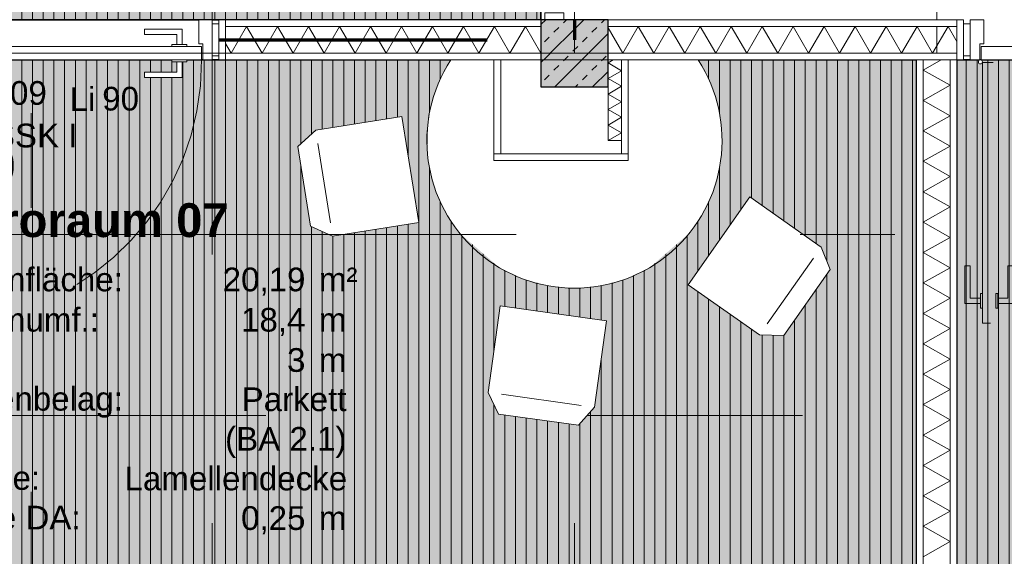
# Model space of a CAD drawing. Header units: metres. Extents: x -167 to 152, y -127 to 99.
# Tile 105 of 225: x -15.57 to -11.9, y -18.07 to -16.07. Entities that reach past the tile are written whole.
import ezdxf
from ezdxf.enums import TextEntityAlignment as Align

# ---------------------------------------------------------------- set-up
doc = ezdxf.new("R2010")
doc.units = ezdxf.units.M
for name, pattern in [('Achsen 01', [5.291531, 3.175, -1.058062, 0.352704, -0.705764]), ('gestrichelt - 01', [2, 1, -1]), ('Raster 01', [2, 1, -1])]:
    doc.linetypes.add(name, pattern=pattern)
for name, color, linetype, lineweight, true_color in [('013_Beton und Stahlbetonarbeiten-000 Sichtbeton-343 Innenstütze', 5, 'Continuous', 5, 0x0000ff), ('031_Metallbauarbeiten-350 Lamellendecke DS', 7, 'Continuous', 35, 0x666666), ('039_Trockenbauarbeiten-340 Dämmung', 7, 'Continuous', 9, 0xc0c0c0), ('AV1-Achsen', 1, 'Achsen 01', 18, 0xff0000), ('AV1-Einrichtung', 7, 'Continuous', 9, 0xa6a6a6), ('AV1-Raster', 7, 'Raster 01', 9, 0xa6a6a6), ('AV1-Stempel-Türnummern', 7, 'Continuous', 100, 0x02abea)]:
    doc.layers.add(name, color=color, linetype=linetype, lineweight=lineweight, true_color=true_color)
for name, color, linetype, lineweight in [('013_Beton und Stahlbetonarbeiten-340 Innenstützen', 7, 'Continuous', 25), ('027_Tischlerarbeiten-340 Innentüren', 7, 'Continuous', 9), ('031_Metallbauarbeiten-340 Innentüren _ Elemente', 7, 'Continuous', 9), ('039_Trockenbauarbeiten-340 Gipskarton', 7, 'Continuous', 9), ('_1.35m (3D)', 7, 'Continuous', 9), ('_GRU (2D)', 7, 'Continuous', 9), ('_OG 1 (2D)', 7, 'Continuous', 9), ('_OG 1 - DS (2D)', 7, 'Continuous', 9), ('AV1-Brandschutzkonzept-Brandschutzkonzept', 7, 'Continuous', 5), ('AV1-Schnitt Achsen', 7, 'Achsen 01', 18), ('AV1-Stempel-Raumstempel', 7, 'Continuous', 9), ('Keine', 7, 'Continuous', 9)]:
    doc.layers.add(name, color=color, linetype=linetype, lineweight=lineweight)
doc.styles.add('Arial', font='arial.ttf')
doc.styles.add('Arial (bold)', font='arialbd.ttf')
pattern_1 = [(90, (0, 0), (0.04, 0), [])]

# ---------------------------------------------------------------- blocks, each defined once
blk = doc.blocks.new('Group-2')
at = {"layer": 'AV1-Raster'}
for p, q in [((-14.85, -22.95), (-14.85, 1.35)), ((-13.5, -22.95), (-13.5, 1.35)), ((-12.15, -22.95), (-12.15, 1.35)), ((1.35, -16.2), (-40.5, -16.2)), ((1.35, -17.55), (-40.5, -17.55))]:
    blk.add_line(p, q, dxfattribs=at)
blk = doc.blocks.new('1.35m (3D)')
at = {"layer": 'AV1-Raster', "color": 7}
blk.add_blockref('Group-2', (0, 0), dxfattribs=at)
blk = doc.blocks.new('OG 1 - DS (2D)')
at = {"layer": '031_Metallbauarbeiten-350 Lamellendecke DS', "linetype": 'Continuous', "lineweight": 0, "transparency": 33554508}
h = blk.add_hatch(color=254, dxfattribs=at)
h.paths.add_polyline_path([(-13.625, -7.975), (-13.625, -5.525), (-25.525, -5.525), (-25.525, -16.075), (-13.625, -16.075)])
h.paths.add_polyline_path([(-16.075, -13.625), (-23.075, -13.625), (-23.075, -7.975), (-16.075, -7.975)])
at = {"layer": '031_Metallbauarbeiten-350 Lamellendecke DS', "linetype": 'Continuous', "lineweight": 9, "transparency": 33554508}
h = blk.add_hatch(dxfattribs=at)
h.set_pattern_fill('Lamellendecke', color=252, style=0, pattern_type=2)
h.set_pattern_definition(pattern_1)
h.paths.add_polyline_path([(-13.625, -7.975), (-13.625, -5.525), (-25.525, -5.525), (-25.525, -16.075), (-13.625, -16.075)])
h.paths.add_polyline_path([(-16.075, -13.625), (-23.075, -13.625), (-23.075, -7.975), (-16.075, -7.975)])
at = {"layer": '031_Metallbauarbeiten-350 Lamellendecke DS', "linetype": 'Continuous', "lineweight": 0, "transparency": 33554508}
for points in [[(-13.8, -16.6), (-13.8, -16.225), (-16.075, -16.225), (-16.075, -21.385), (-12.225, -21.385), (-12.225, -16.225), (-13.3, -16.225), (-13.3, -16.6)], [(-8.175, -21.385), (-8.175, -16.225), (-10.65, -16.225), (-10.65, -16.35), (-10.95, -16.35), (-10.95, -16.225), (-12.075, -16.225), (-12.075, -21.385)]]:
    blk.add_hatch(color=254, dxfattribs=at).paths.add_polyline_path(points)
at = {"layer": '031_Metallbauarbeiten-350 Lamellendecke DS', "linetype": 'Continuous', "lineweight": 9, "transparency": 33554508}
h = blk.add_hatch(dxfattribs=at)
h.set_pattern_fill('Lamellendecke', color=252, style=0, pattern_type=2)
h.set_pattern_definition(pattern_1)
h.paths.add_polyline_path([(-13.8, -16.6), (-13.8, -16.225), (-16.075, -16.225), (-16.075, -21.385), (-12.225, -21.385), (-12.225, -16.225), (-13.3, -16.225), (-13.3, -16.6)])
h = blk.add_hatch(dxfattribs=at)
h.set_pattern_fill('Lamellendecke', color=252, style=0, pattern_type=2)
h.set_pattern_definition(pattern_1)
h.paths.add_polyline_path([(-8.175, -21.385), (-8.175, -16.225), (-10.65, -16.225), (-10.65, -16.35), (-10.95, -16.35), (-10.95, -16.225), (-12.075, -16.225), (-12.075, -21.385)])
at = {"layer": '031_Metallbauarbeiten-350 Lamellendecke DS', "flags": 128}
for points in [[(-13.625, -7.975), (-13.625, -5.525), (-25.525, -5.525), (-25.525, -16.075), (-13.625, -16.075)], [(-13.8, -16.6), (-13.8, -16.225), (-16.075, -16.225), (-16.075, -21.385), (-12.225, -21.385), (-12.225, -16.225), (-13.3, -16.225), (-13.3, -16.6)], [(-8.175, -21.385), (-8.175, -16.225), (-10.65, -16.225), (-10.65, -16.35), (-10.95, -16.35), (-10.95, -16.225), (-12.075, -16.225), (-12.075, -21.385)]]:
    blk.add_lwpolyline(points, close=True, dxfattribs=at)
blk = doc.blocks.new('Group-24')
at = {"layer": '039_Trockenbauarbeiten-340 Dämmung', "transparency": 33554687, "flags": 128}
blk.add_lwpolyline([(-16.525, 13.5), (-16.4961, 13.45), (-16.4673, 13.5), (-16.4384, 13.45), (-16.4095, 13.5), (-16.3807, 13.45), (-16.3518, 13.5), (-16.3229, 13.45), (-16.2941, 13.5), (-16.2652, 13.45), (-16.2363, 13.5), (-16.2075, 13.45), (-16.1786, 13.5), (-16.1497, 13.45), (-16.1209, 13.5), (-16.092, 13.45), (-16.075, 13.4794)], dxfattribs=at)
blk = doc.blocks.new('Group-25')
at = {"layer": '039_Trockenbauarbeiten-340 Dämmung', "transparency": 33554687}
blk.add_blockref('Group-24', (0, 0), dxfattribs=at)
blk = doc.blocks.new('Parametric Object')
at = {"layer": '039_Trockenbauarbeiten-340 Dämmung', "color": 7, "transparency": 33554687}
blk.add_blockref('Group-25', (0, 0), dxfattribs=at)
at = {"layer": '039_Trockenbauarbeiten-340 Dämmung', "color": 0, "flags": 1}
for tag in ['IFC_UUID', 'instanceID', 'prm0_name', 'prm0_type', 'prm0_value', 'prm1_name', 'prm1_type', 'prm1_value', 'prm2_name', 'prm2_type', 'prm2_value', 'prm3_name', 'prm3_type', 'prm3_value', 'prm4_name', 'prm4_type', 'prm4_value', 'prm5_name', 'prm5_type', 'prm5_value', 'prm6_name', 'prm6_type', 'prm6_value']:
    blk.add_attdef(tag, (-13.775, -16.575), '', height=0.00018, dxfattribs=at)
blk = doc.blocks.new('Group-26')
at = {"color": 255}
blk.add_wipeout([(-13.61, -16.05), (-13.54, -16.05), (-13.54, -16.075), (-13.61, -16.075)], dxfattribs=at).dxf.layer = '031_Metallbauarbeiten-340 Innentüren _ Elemente'
at = {"layer": '031_Metallbauarbeiten-340 Innentüren _ Elemente', "flags": 128}
blk.add_lwpolyline([(-13.61, -16.05), (-13.54, -16.05), (-13.54, -16.075), (-13.61, -16.075)], close=True, dxfattribs=at)
blk = doc.blocks.new('Group-34')
at = {"layer": '039_Trockenbauarbeiten-340 Dämmung', "transparency": 33554687, "flags": 128}
blk.add_lwpolyline([(-16.525, 13.5), (-16.4961, 13.45), (-16.4673, 13.5), (-16.4384, 13.45), (-16.4095, 13.5), (-16.3807, 13.45), (-16.3518, 13.5), (-16.3229, 13.45), (-16.2941, 13.5), (-16.2652, 13.45), (-16.2363, 13.5), (-16.225, 13.4804)], dxfattribs=at)
blk = doc.blocks.new('Group-35')
at = {"layer": '039_Trockenbauarbeiten-340 Dämmung', "transparency": 33554687}
blk.add_blockref('Group-34', (0, 0), dxfattribs=at)
blk = doc.blocks.new('Parametric Object-3')
at = {"layer": '039_Trockenbauarbeiten-340 Dämmung', "color": 7, "transparency": 33554687}
blk.add_blockref('Group-35', (0, 0), dxfattribs=at)
at = {"layer": '039_Trockenbauarbeiten-340 Dämmung', "color": 0, "flags": 1}
for tag in ['IFC_UUID', 'instanceID', 'prm0_name', 'prm0_type', 'prm0_value', 'prm1_name', 'prm1_type', 'prm1_value', 'prm2_name', 'prm2_type', 'prm2_value', 'prm3_name', 'prm3_type', 'prm3_value', 'prm4_name', 'prm4_type', 'prm4_value', 'prm5_name', 'prm5_type', 'prm5_value', 'prm6_name', 'prm6_type', 'prm6_value']:
    blk.add_attdef(tag, (-13.775, -16.525), '', height=0.00018, dxfattribs=at)
blk = doc.blocks.new('Group-37')
at = {"layer": '039_Trockenbauarbeiten-340 Dämmung', "transparency": 33554687, "flags": 128}
blk.add_lwpolyline([(-16.525, 13.5), (-16.4961, 13.45), (-16.4673, 13.5), (-16.4384, 13.45), (-16.4095, 13.5), (-16.3807, 13.45), (-16.3518, 13.5), (-16.3229, 13.45), (-16.2941, 13.5), (-16.2652, 13.45), (-16.2363, 13.5), (-16.225, 13.4804)], dxfattribs=at)
blk = doc.blocks.new('Group-38')
at = {"layer": '039_Trockenbauarbeiten-340 Dämmung', "transparency": 33554687}
blk.add_blockref('Group-37', (0, 0), dxfattribs=at)
blk = doc.blocks.new('Parametric Object-4')
at = {"layer": '039_Trockenbauarbeiten-340 Dämmung', "color": 7, "transparency": 33554687}
blk.add_blockref('Group-38', (0, 0), dxfattribs=at)
at = {"layer": '039_Trockenbauarbeiten-340 Dämmung', "color": 0, "flags": 1}
for tag in ['IFC_UUID', 'instanceID', 'prm0_name', 'prm0_type', 'prm0_value', 'prm1_name', 'prm1_type', 'prm1_value', 'prm2_name', 'prm2_type', 'prm2_value', 'prm3_name', 'prm3_type', 'prm3_value', 'prm4_name', 'prm4_type', 'prm4_value', 'prm5_name', 'prm5_type', 'prm5_value', 'prm6_name', 'prm6_type', 'prm6_value']:
    blk.add_attdef(tag, (-13.375, -16.525), '', height=0.00018, dxfattribs=at)
blk = doc.blocks.new('Group-40')
at = {"layer": '039_Trockenbauarbeiten-340 Dämmung', "transparency": 33554687, "flags": 128}
blk.add_lwpolyline([(-16.2, 12.05), (-16.1, 12.1077), (-16.2, 12.1655), (-16.1, 12.2232), (-16.2, 12.2809), (-16.1, 12.3387), (-16.2, 12.3964), (-16.1, 12.4541), (-16.2, 12.5119), (-16.1, 12.5696), (-16.2, 12.6274), (-16.1, 12.6851), (-16.2, 12.7428), (-16.1, 12.8006), (-16.2, 12.8583), (-16.1, 12.916), (-16.2, 12.9738), (-16.1, 13.0315), (-16.2, 13.0892), (-16.1, 13.147), (-16.2, 13.2047), (-16.1, 13.2624), (-16.2, 13.3202), (-16.105, 13.375)], dxfattribs=at)
blk = doc.blocks.new('Group-41')
at = {"layer": '039_Trockenbauarbeiten-340 Dämmung', "transparency": 33554687}
blk.add_blockref('Group-40', (0, 0), dxfattribs=at)
blk = doc.blocks.new('Parametric Object-5')
at = {"layer": '039_Trockenbauarbeiten-340 Dämmung', "color": 7, "transparency": 33554687}
blk.add_blockref('Group-41', (0, 0), dxfattribs=at)
at = {"layer": '039_Trockenbauarbeiten-340 Dämmung', "color": 0, "flags": 1}
for tag in ['IFC_UUID', 'instanceID', 'prm0_name', 'prm0_type', 'prm0_value', 'prm1_name', 'prm1_type', 'prm1_value', 'prm2_name', 'prm2_type', 'prm2_value', 'prm3_name', 'prm3_type', 'prm3_value', 'prm4_name', 'prm4_type', 'prm4_value', 'prm5_name', 'prm5_type', 'prm5_value', 'prm6_name', 'prm6_type', 'prm6_value']:
    blk.add_attdef(tag, (-13.375, -16.2), '', height=0.00018, dxfattribs=at)
blk = doc.blocks.new('Group-214')
at = {"color": 255, "linetype": 'Continuous', "lineweight": 5}
blk.add_wipeout([(-12.1, -21.475), (-12.1, -16.225), (-12.2, -16.225), (-12.2, -21.475)], dxfattribs=at).dxf.layer = '039_Trockenbauarbeiten-340 Dämmung'
blk = doc.blocks.new('Group-215')
at = {"layer": '039_Trockenbauarbeiten-340 Dämmung', "transparency": 33554687, "flags": 128}
blk.add_lwpolyline([(-12.2, -18.0756), (-12.1, -18.019), (-12.2, -17.9623), (-12.1, -17.9057), (-12.2, -17.849), (-12.1, -17.7924), (-12.2, -17.7357), (-12.1, -17.6791), (-12.2, -17.6224), (-12.1, -17.5657), (-12.2, -17.5091), (-12.1, -17.4524), (-12.2, -17.3958), (-12.1, -17.3391), (-12.2, -17.2825), (-12.1, -17.2258), (-12.2, -17.1692), (-12.1, -17.1125), (-12.2, -17.0558), (-12.1, -16.9992), (-12.2, -16.9425), (-12.1, -16.8859), (-12.2, -16.8292), (-12.1, -16.7726), (-12.2, -16.7159), (-12.1, -16.6593), (-12.2, -16.6026), (-12.1, -16.5459), (-12.2, -16.4893), (-12.1, -16.4326), (-12.2, -16.376), (-12.1, -16.3193), (-12.2, -16.2627), (-12.1335, -16.225)], dxfattribs=at)
blk = doc.blocks.new('Group-216')
at = {"layer": '039_Trockenbauarbeiten-340 Dämmung'}
blk.add_blockref('Group-214', (0, 0), dxfattribs=at)
at = {"layer": '039_Trockenbauarbeiten-340 Dämmung', "transparency": 33554687}
blk.add_blockref('Group-215', (0, 0), dxfattribs=at)
blk = doc.blocks.new('COE - Innentür 1.10 _ 0.15')
at = {"layer": '027_Tischlerarbeiten-340 Innentüren', "color": 253, "linetype": 'gestrichelt - 01', "lineweight": 9, "transparency": 33554687, "flags": 128}
for points in [[(0.9825, 1.0375), (0.9625, 1.0375), (0.9625, 1.075), (0.8425, 1.075), (0.8425, 1.095), (0.9825, 1.095)], [(0.085, 1.03), (1.055, 1.03), (1.055, 0.98), (0.085, 0.98)], [(0.945, 1.03), (0.945, 1.0375), (1, 1.0375), (1, 1.03)], [(0.9825, 0.9725), (0.9625, 0.9725), (0.9625, 0.935), (0.8425, 0.935), (0.8425, 0.915), (0.9825, 0.915)], [(0.945, 0.9725), (0.945, 0.98), (1, 0.98), (1, 0.9725)]]:
    blk.add_lwpolyline(points, close=True, dxfattribs=at)
at = {"layer": '027_Tischlerarbeiten-340 Innentüren', "color": 253, "linetype": 'gestrichelt - 01', "lineweight": 9, "transparency": 33554687}
blk.add_arc((0.0825, 1.0375), 0.9725, 269.5581, 356.6163, dxfattribs=at)
at = {"color": 255}
for points in [[(-0.06, 1.1), (0.06, 1.1), (0.06, 1.075), (-0.06, 1.075)], [(-0.06, 0.025), (0.06, 0.025), (0.06, 0), (-0.06, 0)]]:
    blk.add_wipeout(points, dxfattribs=at).dxf.layer = '027_Tischlerarbeiten-340 Innentüren'
at = {"layer": '027_Tischlerarbeiten-340 Innentüren', "flags": 128}
for points in [[(-0.06, 1.1), (0.06, 1.1), (0.06, 1.075), (-0.06, 1.075)], [(-0.06, 0.025), (0.06, 0.025), (0.06, 0), (-0.06, 0)]]:
    blk.add_lwpolyline(points, close=True, dxfattribs=at)
at = {"color": 255}
blk.add_wipeout([(0.075, 0.06), (0.015, 0.06), (0.015, 0.075), (-0.075, 0.075), (-0.075, 0.025), (0.075, 0.025)], dxfattribs=at).dxf.layer = '027_Tischlerarbeiten-340 Innentüren'
at = {"layer": '027_Tischlerarbeiten-340 Innentüren', "flags": 128}
blk.add_lwpolyline([(0.075, 0.06), (0.015, 0.06), (0.015, 0.075), (-0.075, 0.075), (-0.075, 0.025), (0.075, 0.025)], close=True, dxfattribs=at)
at = {"color": 255}
blk.add_wipeout([(0.075, 1.035), (0.075, 0.065), (0.025, 0.065), (0.025, 1.035)], dxfattribs=at).dxf.layer = '027_Tischlerarbeiten-340 Innentüren'
at = {"layer": '027_Tischlerarbeiten-340 Innentüren', "flags": 128}
blk.add_lwpolyline([(0.075, 1.035), (0.075, 0.065), (0.025, 0.065), (0.025, 1.035)], close=True, dxfattribs=at)
at = {"color": 255}
for points in [[(0.075, 1.04), (0.015, 1.04), (0.015, 1.025), (-0.075, 1.025), (-0.075, 1.075), (0.075, 1.075)], [(0.0175, 0.1375), (0.0175, 0.1575), (-0.02, 0.1575), (-0.02, 0.2775), (-0.04, 0.2775), (-0.04, 0.1375)], [(0.0825, 0.1375), (0.0825, 0.1575), (0.12, 0.1575), (0.12, 0.2775), (0.14, 0.2775), (0.14, 0.1375)]]:
    blk.add_wipeout(points, dxfattribs=at).dxf.layer = '027_Tischlerarbeiten-340 Innentüren'
at = {"layer": '027_Tischlerarbeiten-340 Innentüren', "flags": 128}
for points in [[(0.075, 1.04), (0.015, 1.04), (0.015, 1.025), (-0.075, 1.025), (-0.075, 1.075), (0.075, 1.075)], [(0.0175, 0.1375), (0.0175, 0.1575), (-0.02, 0.1575), (-0.02, 0.2775), (-0.04, 0.2775), (-0.04, 0.1375)], [(0.0825, 0.1375), (0.0825, 0.1575), (0.12, 0.1575), (0.12, 0.2775), (0.14, 0.2775), (0.14, 0.1375)]]:
    blk.add_lwpolyline(points, close=True, dxfattribs=at)
at = {"color": 255}
for points in [[(0.09, 1.0375), (0.0878, 1.0322), (0.0825, 1.03), (0.0772, 1.0322), (0.075, 1.0375), (0.0772, 1.0428), (0.0825, 1.045), (0.0878, 1.0428)], [(0.0175, 0.175), (0.025, 0.175), (0.025, 0.12), (0.0175, 0.12)], [(0.075, 0.175), (0.0825, 0.175), (0.0825, 0.12), (0.075, 0.12)]]:
    blk.add_wipeout(points, dxfattribs=at).dxf.layer = '027_Tischlerarbeiten-340 Innentüren'
at = {"layer": '027_Tischlerarbeiten-340 Innentüren', "flags": 128}
for points in [[(0.0175, 0.175), (0.025, 0.175), (0.025, 0.12), (0.0175, 0.12)], [(0.075, 0.175), (0.0825, 0.175), (0.0825, 0.12), (0.075, 0.12)]]:
    blk.add_lwpolyline(points, close=True, dxfattribs=at)
at = {"layer": '027_Tischlerarbeiten-340 Innentüren'}
blk.add_circle((0.0825, 1.0375), 0.0075, dxfattribs=at)
blk = doc.blocks.new('Group-301')
at = {"color": 255, "transparency": 33554559}
blk.add_wipeout([(-12.7202, -17.2516), (-12.5477, -17.0062), (-12.5803, -16.9221), (-12.8462, -16.7352), (-13.0762, -17.0625), (-12.8103, -17.2494)], dxfattribs=at).dxf.layer = 'AV1-Einrichtung'
at = {"layer": 'AV1-Einrichtung'}
blk.add_line((-12.609, -16.963), (-12.7815, -17.2085), dxfattribs=at)
at = {"layer": 'AV1-Einrichtung', "flags": 128}
blk.add_lwpolyline([(-12.7202, -17.2516), (-12.5477, -17.0062), (-12.5803, -16.9221), (-12.8462, -16.7352), (-13.0762, -17.0625), (-12.8103, -17.2494)], close=True, dxfattribs=at)
blk = doc.blocks.new('Group-302')
at = {"color": 255, "transparency": 33554559}
blk.add_wipeout([(-14.5305, -16.5477), (-14.4833, -16.8439), (-14.4013, -16.8815), (-14.0804, -16.8303), (-14.1434, -16.4353), (-14.4643, -16.4865)], dxfattribs=at).dxf.layer = 'AV1-Einrichtung'
at = {"layer": 'AV1-Einrichtung'}
blk.add_line((-14.4092, -16.8321), (-14.4564, -16.5359), dxfattribs=at)
at = {"layer": 'AV1-Einrichtung', "flags": 128}
blk.add_lwpolyline([(-14.5305, -16.5477), (-14.4833, -16.8439), (-14.4013, -16.8815), (-14.0804, -16.8303), (-14.1434, -16.4353), (-14.4643, -16.4865)], close=True, dxfattribs=at)
blk = doc.blocks.new('Group-303')
at = {"color": 255, "transparency": 33554559}
blk.add_wipeout([(-13.7826, -17.5445), (-13.4855, -17.5861), (-13.4255, -17.5187), (-13.3805, -17.1969), (-13.7766, -17.1414), (-13.8217, -17.4633)], dxfattribs=at).dxf.layer = 'AV1-Einrichtung'
at = {"layer": 'AV1-Einrichtung'}
blk.add_line((-13.4751, -17.5118), (-13.7722, -17.4702), dxfattribs=at)
at = {"layer": 'AV1-Einrichtung', "flags": 128}
blk.add_lwpolyline([(-13.7826, -17.5445), (-13.4855, -17.5861), (-13.4255, -17.5187), (-13.3805, -17.1969), (-13.7766, -17.1414), (-13.8217, -17.4633)], close=True, dxfattribs=at)
blk = doc.blocks.new('Türnummer 2 - Innentür')
at = {"layer": '031_Metallbauarbeiten-340 Innentüren _ Elemente', "char_height": 0.08826, "attachment_point": 8, "line_spacing_factor": 0.965511, "style": 'Arial'}
for s, insert in [('Li', (0, -0.0671)), ('90', (0.1423, -0.0671))]:
    blk.add_mtext(s, dxfattribs=dict(at, insert=insert))
at = {"layer": '031_Metallbauarbeiten-340 Innentüren _ Elemente', "style": 'Arial'}
blk.add_attdef('Türnummer', text='', height=0.0883, dxfattribs=at).set_placement((-0.2903, -0.071), align=Align.BOTTOM_CENTER)
at = {"layer": '031_Metallbauarbeiten-340 Innentüren _ Elemente', "color": 7, "transparency": 33554687, "style": 'Arial'}
blk.add_attdef('Schallschutzklasse', text='', height=0.0883, dxfattribs=at).set_placement((-0.1763, -0.2296), align=Align.BOTTOM_CENTER)
at = {"layer": 'Keine', "color": 0, "flags": 1}
for tag, p in [('Lichte_Breite', (-0.4481, -0.3885)), ('Panikfunktion', (-0.4481, -0.5473)), ('AT-Nr.', (-0.4481, -0.7062))]:
    blk.add_attdef(tag, p, '', height=0.0883, dxfattribs=at)
blk = doc.blocks.new('Group-326')
at = {"color": 255, "linetype": 'Continuous', "lineweight": 5}
blk.add_wipeout([(-16.1, 25.925), (-16.1, 27.125), (-16.2, 27.125), (-16.2, 25.925)], dxfattribs=at).dxf.layer = '039_Trockenbauarbeiten-340 Dämmung'
blk = doc.blocks.new('Group-327')
at = {"layer": '039_Trockenbauarbeiten-340 Dämmung', "transparency": 33554687, "flags": 128}
blk.add_lwpolyline([(-16.2, 25.925), (-16.1, 25.9827), (-16.2, 26.0405), (-16.1, 26.0982), (-16.2, 26.1559), (-16.1, 26.2137), (-16.2, 26.2714), (-16.1, 26.3291), (-16.2, 26.3869), (-16.1, 26.4446), (-16.2, 26.5024), (-16.1, 26.5601), (-16.2, 26.6178), (-16.1, 26.6756), (-16.2, 26.7333), (-16.1, 26.791), (-16.2, 26.8488), (-16.1, 26.9065), (-16.2, 26.9642), (-16.1, 27.022), (-16.2, 27.0797), (-16.1215, 27.125)], dxfattribs=at)
blk = doc.blocks.new('Group-328')
at = {"layer": '039_Trockenbauarbeiten-340 Dämmung'}
blk.add_blockref('Group-326', (0, 0), dxfattribs=at)
at = {"layer": '039_Trockenbauarbeiten-340 Dämmung', "transparency": 33554687}
blk.add_blockref('Group-327', (0, 0), dxfattribs=at)
blk = doc.blocks.new('Parametric Object-48')
at = {"layer": '039_Trockenbauarbeiten-340 Dämmung', "color": 7, "transparency": 33554687}
blk.add_blockref('Group-328', (0, 0), dxfattribs=at)
at = {"layer": '039_Trockenbauarbeiten-340 Dämmung', "color": 0, "flags": 1}
for tag in ['IFC_UUID', 'instanceID', 'prm0_name', 'prm0_type', 'prm0_value', 'prm1_name', 'prm1_type', 'prm1_value', 'prm2_name', 'prm2_type', 'prm2_value', 'prm3_name', 'prm3_type', 'prm3_value', 'prm4_name', 'prm4_type', 'prm4_value', 'prm5_name', 'prm5_type', 'prm5_value', 'prm6_name', 'prm6_type', 'prm6_value']:
    blk.add_attdef(tag, (-14.825, -16.2), '', height=0.00018, dxfattribs=at)
blk = doc.blocks.new('Raumstempel - Symbol - 1 (2D)')
at = {"layer": 'AV1-Stempel-Raumstempel', "attachment_point": 1, "line_spacing_factor": 0.967919, "style": 'Arial'}
for s, insert, char_height in [('m²', (1.6225, -0.6736), 0.08826), ('Raumfläche:', (0.2, -0.6736), 0.088263), ('Raumumf.:', (0.2, -0.8236), 0.08826), ('m', (1.6225, -0.8236), 0.0883), ('LRH:', (0.2, -0.9736), 0.08826), ('m', (1.6225, -0.9736), 0.0883), ('Bodenbelag:', (0.2, -1.118), 0.088263), ('Decke:', (0.2, -1.4131), 0.08826), ('Höhe DA:', (0.2, -1.5607), 0.08826), ('m', (1.6225, -1.5625), 0.0883)]:
    blk.add_mtext(s, dxfattribs=dict(at, insert=insert, char_height=char_height))
at = {"layer": 'AV1-Stempel-Raumstempel'}
for tag, style, p in [('Raumnummer', 'Arial', (0.2, -0.2337)), ('Raumname', 'Arial (bold)', (0.2, -0.4337))]:
    blk.add_attdef(tag, text='', height=0.1261, dxfattribs=dict(at, style=style)).set_placement(p, align=Align.TOP_LEFT)
at = {"layer": 'AV1-Stempel-Raumstempel', "style": 'Arial'}
for tag, p in [('Raumfläche', (1.5725, -0.6736)), ('Raumumfang', (1.5725, -0.8236)), ('LRH', (1.5725, -0.9736)), ('Bodenbelag', (1.7253, -1.1199)), ('Bodendetail', (1.7253, -1.2674)), ('Decke', (1.7278, -1.415)), ('Höhe_DA', (1.5725, -1.5625))]:
    blk.add_attdef(tag, text='', height=0.0883, dxfattribs=at).set_placement(p, align=Align.TOP_RIGHT)
blk = doc.blocks.new('OG 1 (2D)')
at = {"layer": '039_Trockenbauarbeiten-340 Dämmung', "flags": 128}
for points in [[(-13.375, -16.1), (-12.025, -16.1), (-12.025, -16.2), (-13.375, -16.2)], [(-13.775, -16.225), (-13.775, -16.525), (-13.725, -16.525), (-13.725, -16.225)], [(-13.325, -16.525), (-13.775, -16.525), (-13.775, -16.575), (-13.325, -16.575)]]:
    blk.add_lwpolyline(points, close=True, dxfattribs=at)
at = {"layer": '027_Tischlerarbeiten-340 Innentüren', "color": 7, "xscale": -1, "rotation": 90}
blk.add_blockref('COE - Innentür 1.10 _ 0.15', (-14.825, -16.15), dxfattribs=at)
at = {"layer": '031_Metallbauarbeiten-340 Innentüren _ Elemente', "color": 7}
blk.add_blockref('Group-26', (0, 0), dxfattribs=at)
at = {"layer": '039_Trockenbauarbeiten-340 Dämmung', "rotation": 90}
for name, p in [('Parametric Object-5', (0, 0)), ('Parametric Object-3', (-0.275, 0))]:
    blk.add_blockref(name, p, dxfattribs=at)
at = {"layer": '039_Trockenbauarbeiten-340 Dämmung'}
blk.add_blockref('Parametric Object', (2.75, -30.025), dxfattribs=at)
at = {"layer": 'AV1-Einrichtung', "color": 7}
for name in ['Group-302', 'Group-303']:
    blk.add_blockref(name, (0, 0), dxfattribs=at)
at = {"color": 255}
blk.add_wipeout([(-12.1, -21.475), (-12.1, -16.225), (-12.2, -16.225), (-12.2, -21.475)], dxfattribs=at).dxf.layer = '039_Trockenbauarbeiten-340 Dämmung'
at = {"layer": '039_Trockenbauarbeiten-340 Dämmung', "flags": 128}
blk.add_lwpolyline([(-12.1, -21.475), (-12.1, -16.225), (-12.2, -16.225), (-12.2, -21.475)], close=True, dxfattribs=at)
at = {"layer": 'AV1-Brandschutzkonzept-Brandschutzkonzept', "color": 40, "linetype": 'gestrichelt - 01', "lineweight": 70, "true_color": 0xffc000, "transparency": 33554687}
blk.add_line((-13.5, -16.075), (-13.5, -16.15), dxfattribs=at)
at = {"layer": '039_Trockenbauarbeiten-340 Dämmung', "rotation": 90}
blk.add_blockref('Parametric Object-48', (12.3, 0), dxfattribs=at)
at = {"layer": 'AV1-Stempel-Raumstempel'}
blk.add_blockref('Raumstempel - Symbol - 1 (2D)', (-16.075, -16.325), dxfattribs=at).add_auto_attribs({'Raumname': 'Büroraum 07', 'Raumnummer': '109', 'Bodendetail': '(BA 2.1)', 'Raumfläche': '20,19', 'LRH': '3', 'Raumumfang': '18,4', 'Höhe_DA': '0,25', 'Decke': 'Lamellendecke', 'Bodenbelag': 'Parkett'})
at = {"layer": 'AV1-Stempel-Türnummern', "color": 7}
blk.add_blockref('Türnummer 2 - Innentür', (-15.3337, -16.3475), dxfattribs=at).add_auto_attribs({'Türnummer': 'T 109', 'Schallschutzklasse': 'SSK I'})
at = {"color": 255}
blk.add_wipeout([(-13.375, -16.075), (-12.05, -16.075), (-12.05, -16.1), (-13.375, -16.1)], dxfattribs=at).dxf.layer = '039_Trockenbauarbeiten-340 Gipskarton'
at = {"color": 255, "transparency": 33554559}
blk.add_wipeout([(-13.039, -16.225), (-13.961, -16.225), (-14.007, -16.3119), (-14.0369, -16.4055), (-14.0496, -16.503), (-14.0447, -16.6012), (-14.0224, -16.6969), (-13.9835, -16.7872), (-13.9291, -16.8691), (-13.7813, -16.9976), (-13.6927, -17.0401), (-13.5979, -17.0662), (-13.5, -17.075), (-13.4021, -17.0662), (-13.3073, -17.0401), (-13.2187, -16.9976), (-13.0709, -16.8691), (-13.0165, -16.7872), (-12.9776, -16.6969), (-12.9553, -16.6012), (-12.9504, -16.503), (-12.9631, -16.4055), (-12.993, -16.3119)], dxfattribs=at).dxf.layer = 'AV1-Einrichtung'
at = {"layer": '039_Trockenbauarbeiten-340 Dämmung', "flags": 128}
blk.add_lwpolyline([(-13.375, -16.225), (-13.375, -16.525), (-13.325, -16.525), (-13.325, -16.225)], close=True, dxfattribs=at)
at = {"layer": '039_Trockenbauarbeiten-340 Gipskarton', "flags": 128}
blk.add_lwpolyline([(-13.375, -16.075), (-12.05, -16.075), (-12.05, -16.1), (-13.375, -16.1)], close=True, dxfattribs=at)
at = {"layer": 'AV1-Einrichtung', "flags": 128}
blk.add_lwpolyline([(-13.039, -16.225), (-13.961, -16.225, 1.843909)], format="xyb", close=True, dxfattribs=at)
at = {"layer": '039_Trockenbauarbeiten-340 Dämmung', "rotation": 90}
blk.add_blockref('Parametric Object-4', (0.125, 0), dxfattribs=at)
at = {"layer": '039_Trockenbauarbeiten-340 Dämmung', "color": 7, "transparency": 33554687}
blk.add_blockref('Group-216', (0, 0), dxfattribs=at)
at = {"color": 255}
blk.add_wipeout([(-14.825, -16.075), (-13.625, -16.075), (-13.625, -16.1), (-14.825, -16.1)], dxfattribs=at).dxf.layer = '039_Trockenbauarbeiten-340 Gipskarton'
at = {"layer": '039_Trockenbauarbeiten-340 Gipskarton', "flags": 128}
blk.add_lwpolyline([(-14.825, -16.075), (-13.625, -16.075), (-13.625, -16.1), (-14.825, -16.1)], close=True, dxfattribs=at)
at = {"layer": '027_Tischlerarbeiten-340 Innentüren', "color": 7, "xscale": -1, "rotation": 90}
blk.add_blockref('COE - Innentür 1.10 _ 0.15', (-10.95, -16.15), dxfattribs=at)
at = {"layer": 'AV1-Einrichtung', "color": 7}
blk.add_blockref('Group-301', (0, 0), dxfattribs=at)
at = {"color": 255}
for points in [[(-12.2, -16.225), (-12.225, -16.225), (-12.225, -21.475), (-12.2, -21.475)], [(-12.075, -16.225), (-12.1, -16.225), (-12.1, -21.475), (-12.075, -21.475)]]:
    blk.add_wipeout(points, dxfattribs=at).dxf.layer = '039_Trockenbauarbeiten-340 Gipskarton'
at = {"layer": '039_Trockenbauarbeiten-340 Gipskarton', "flags": 128}
for points in [[(-12.2, -16.225), (-12.225, -16.225), (-12.225, -21.475), (-12.2, -21.475)], [(-12.075, -16.225), (-12.1, -16.225), (-12.1, -21.475), (-12.075, -21.475)]]:
    blk.add_lwpolyline(points, close=True, dxfattribs=at)
at = {"color": 255}
blk.add_wipeout([(-14.825, -16.2), (-12.225, -16.2), (-12.225, -16.225), (-14.825, -16.225)], dxfattribs=at).dxf.layer = '039_Trockenbauarbeiten-340 Gipskarton'
at = {"layer": '039_Trockenbauarbeiten-340 Gipskarton', "flags": 128}
blk.add_lwpolyline([(-14.825, -16.2), (-12.225, -16.2), (-12.225, -16.225), (-14.825, -16.225)], close=True, dxfattribs=at)
at = {"color": 255}
for points in [[(-14.825, -16.075), (-14.825, -16.225), (-14.8, -16.225), (-14.8, -16.075)], [(-13.375, -16.2), (-13.375, -16.225), (-12.05, -16.225), (-12.05, -16.2)], [(-13.8, -16.225), (-13.775, -16.225), (-13.775, -16.575), (-13.8, -16.575)]]:
    blk.add_wipeout(points, dxfattribs=at).dxf.layer = '039_Trockenbauarbeiten-340 Gipskarton'
at = {"layer": '013_Beton und Stahlbetonarbeiten-000 Sichtbeton-343 Innenstütze', "linetype": 'Continuous', "lineweight": 0}
h = blk.add_hatch(color=30, dxfattribs=at)
h.paths.add_polyline_path([(-13.625, -16.325), (-13.625, -16.075), (-13.375, -16.075), (-13.375, -16.325)])
h.paths.add_polyline_path([(-13.575, -16.125), (-13.575, -16.275), (-13.425, -16.275), (-13.425, -16.125)])
at = {"layer": '013_Beton und Stahlbetonarbeiten-340 Innenstützen', "linetype": 'Continuous', "lineweight": 0, "true_color": 0xc0c0c0}
blk.add_hatch(color=9, dxfattribs=at).paths.add_polyline_path([(-13.375, -16.075), (-13.625, -16.075), (-13.625, -16.325), (-13.375, -16.325)])
at = {"layer": '013_Beton und Stahlbetonarbeiten-340 Innenstützen', "linetype": 'Continuous', "lineweight": 13}
h = blk.add_hatch(dxfattribs=at)
h.set_pattern_fill('Stahlbeton', color=251, style=0, pattern_type=2)
h.set_pattern_definition([(45, (0, 0), (0.0707107, -0.0707107), [0.025, -0.025])])
h.paths.add_polyline_path([(-13.375, -16.075), (-13.625, -16.075), (-13.625, -16.325), (-13.375, -16.325)])
h = blk.add_hatch(dxfattribs=at)
h.set_pattern_fill('Stahlbeton-1', color=251, style=0, pattern_type=2)
h.set_pattern_definition([(-135, (0.03106, -0.03313), (0.0707107, -0.0707107), [])])
h.paths.add_polyline_path([(-13.375, -16.075), (-13.625, -16.075), (-13.625, -16.325), (-13.375, -16.325)])
at = {"layer": '013_Beton und Stahlbetonarbeiten-340 Innenstützen', "flags": 128}
blk.add_lwpolyline([(-13.375, -16.075), (-13.625, -16.075), (-13.625, -16.325), (-13.375, -16.325)], close=True, dxfattribs=at)
at = {"layer": '039_Trockenbauarbeiten-340 Gipskarton', "flags": 128}
for points in [[(-14.825, -16.075), (-14.825, -16.225), (-14.8, -16.225), (-14.8, -16.075)], [(-13.375, -16.2), (-13.375, -16.225), (-12.05, -16.225), (-12.05, -16.2)], [(-13.8, -16.225), (-13.775, -16.225), (-13.775, -16.575), (-13.8, -16.575)]]:
    blk.add_lwpolyline(points, close=True, dxfattribs=at)
at = {"layer": 'AV1-Brandschutzkonzept-Brandschutzkonzept', "color": 40, "linetype": 'gestrichelt - 01', "lineweight": 70, "true_color": 0xffc000, "transparency": 33554687}
blk.add_line((-14.825, -16.15), (-13.5, -16.15), dxfattribs=at)
at = {"color": 255}
for points in [[(-12.075, -16.075), (-12.075, -16.225), (-12.05, -16.225), (-12.05, -16.075)], [(-13.325, -16.225), (-13.3, -16.225), (-13.3, -16.575), (-13.325, -16.575)]]:
    blk.add_wipeout(points, dxfattribs=at).dxf.layer = '039_Trockenbauarbeiten-340 Gipskarton'
at = {"layer": '039_Trockenbauarbeiten-340 Gipskarton', "flags": 128}
for points in [[(-12.075, -16.075), (-12.075, -16.225), (-12.05, -16.225), (-12.05, -16.075)], [(-13.325, -16.225), (-13.3, -16.225), (-13.3, -16.575), (-13.325, -16.575)]]:
    blk.add_lwpolyline(points, close=True, dxfattribs=at)
at = {"color": 255}
blk.add_wipeout([(-13.3, -16.575), (-13.3, -16.6), (-13.8, -16.6), (-13.8, -16.575)], dxfattribs=at).dxf.layer = '039_Trockenbauarbeiten-340 Gipskarton'
at = {"layer": '039_Trockenbauarbeiten-340 Gipskarton', "flags": 128}
blk.add_lwpolyline([(-13.3, -16.575), (-13.3, -16.6), (-13.8, -16.6), (-13.8, -16.575)], close=True, dxfattribs=at)
blk = doc.blocks.new('Group-753')
at = {"layer": 'AV1-Achsen'}
blk.add_line((-43.35, -16.2), (4.2, -16.2), dxfattribs=at)
blk = doc.blocks.new('Group-758')
at = {"layer": 'AV1-Schnitt Achsen'}
blk.add_line((-43.35, -16.875), (4.2, -16.875), dxfattribs=at)
blk = doc.blocks.new('Group-761')
at = {"layer": 'AV1-Schnitt Achsen'}
blk.add_line((-15.525, -26.3), (-15.525, 4.7), dxfattribs=at)
blk = doc.blocks.new('GRU (2D)')
at = {"layer": 'AV1-Achsen', "color": 7}
blk.add_blockref('Group-753', (0, 0), dxfattribs=at)
at = {"layer": 'AV1-Schnitt Achsen', "color": 7}
for name in ['Group-761', 'Group-758']:
    blk.add_blockref(name, (0, 0), dxfattribs=at)

msp = doc.modelspace()

# ---------------------------------------------------------------- block references
at = {"layer": '_1.35m (3D)'}
msp.add_blockref('1.35m (3D)', (0, 0), dxfattribs=at)

# ---------------------------------------------------------------- next in the draw order: block references
at = {"layer": '_OG 1 - DS (2D)'}
msp.add_blockref('OG 1 - DS (2D)', (0, 0), dxfattribs=at)

# ---------------------------------------------------------------- next in the draw order: block references
at = {"layer": '_OG 1 (2D)'}
msp.add_blockref('OG 1 (2D)', (0, 0), dxfattribs=at)

# ---------------------------------------------------------------- next in the draw order: block references
at = {"layer": '_GRU (2D)'}
msp.add_blockref('GRU (2D)', (0, 0), dxfattribs=at)

doc.saveas('drawing.dxf')
